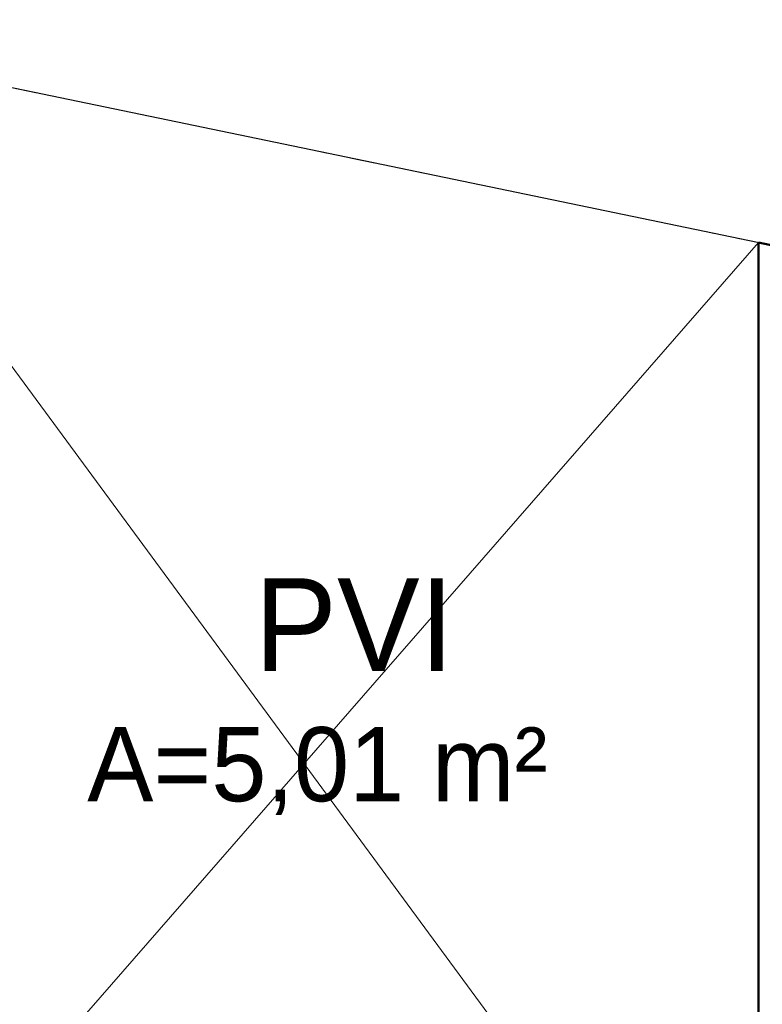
# Model space of a CAD drawing. Header units: millimetres. Extents: x 567 to 934, y -1 to 364.
# Tile 165 of 256: x 633 to 636, y 105 to 109. Entities that reach past the tile are written whole.
import ezdxf

# ---------------------------------------------------------------- set-up
doc = ezdxf.new("R2010")
doc.units = ezdxf.units.MM
doc.header["$MEASUREMENT"] = 0
doc.linetypes.add('_Above Line', pattern=[0.004, 0.0024, -0.0016])
doc.linetypes.add('Dash', pattern=[0.00635, 0.003175, -0.003175])
doc.layers.add('A-AREA', color=7, linetype='Dash', lineweight=13, true_color=0xc0c0c0)
for name, color, linetype, lineweight in [('A-AREA-IDEN', 7, 'Continuous', 9), ('A-DETL-THIN', 7, 'Continuous', 18), ('A-WALL', 7, 'Continuous', 25), ('C-PROP-LINE', 7, 'Continuous', 25)]:
    doc.layers.add(name, color=color, linetype=linetype, lineweight=lineweight)
doc.styles.add('Humnst777 BlkCn BT', font='txt', dxfattribs={"height": 0.15})
doc.styles.add('Humnst777 BlkCn BT_1', font='txt', dxfattribs={"height": 0.1875})

msp = doc.modelspace()

# ---------------------------------------------------------------- linework, layer by layer
at = {"layer": 'A-AREA', "color": 8, "linetype": '_Above Line'}
msp.add_line((632.0791, 108.8223), (636.0791, 107.9921), dxfattribs=at)
at = {"layer": 'A-DETL-THIN', "color": 8}
for p, q in [((632.0791, 108.8223), (636.0711, 103.3942)), ((632.0711, 103.3942), (636.0791, 107.9921))]:
    msp.add_line(p, q, dxfattribs=at)
at = {"layer": 'A-WALL', "color": 8, "lineweight": 50}
for p, q in [((636.0791, 107.9921), (636.0791, 103.3942)), ((662.7311, 102.4601), (636.0791, 107.9921))]:
    msp.add_line(p, q, dxfattribs=at)
at = {"layer": 'C-PROP-LINE', "color": 8}
msp.add_line((671.4841, 100.6433), (607.2794, 113.9698), dxfattribs=at)

# ---------------------------------------------------------------- texts
at = {"layer": 'A-AREA-IDEN', "color": 8}
for s, height, style, p in [('PVI', 0.375, 'Humnst777 BlkCn BT_1', (634.0396, 106.2586)), ('A=5,01 m²', 0.3, 'Humnst777 BlkCn BT', (633.3637, 105.7312))]:
    msp.add_text(s, height=height, dxfattribs=dict(at, style=style)).set_placement(p)

doc.saveas('drawing.dxf')
